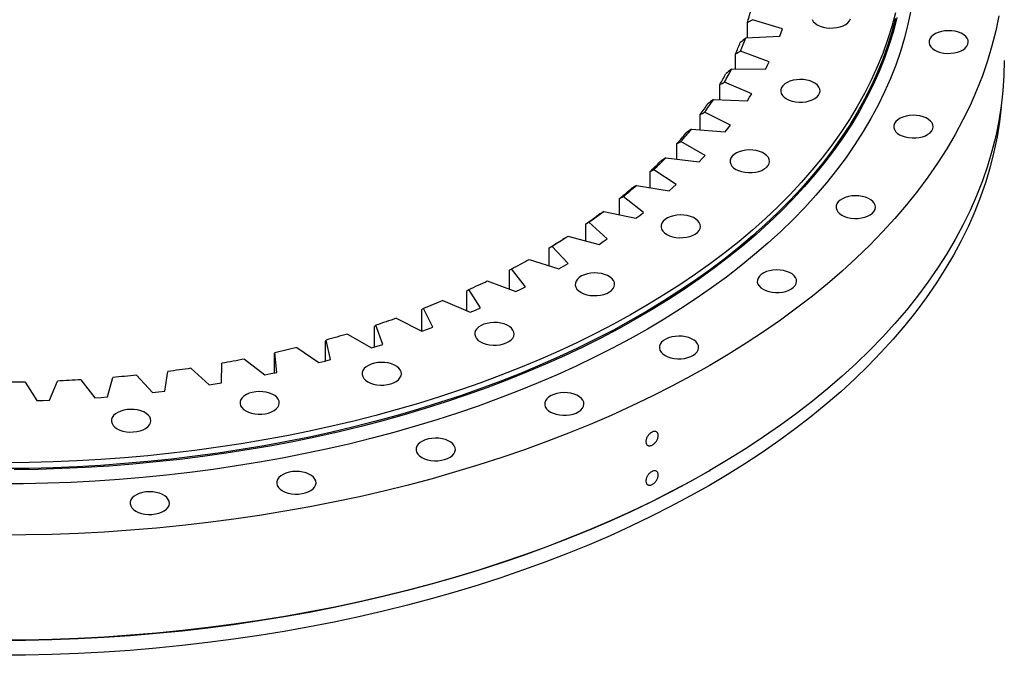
# Model space of a CAD drawing. Header units: millimetres. Extents: x 136 to 6498, y 4766 to 9347.
# Tile 9 of 10: x 4369 to 4920, y 6841 to 7196. Entities that reach past the tile are written whole.
import ezdxf

# ---------------------------------------------------------------- set-up
doc = ezdxf.new("R2010")
doc.units = ezdxf.units.MM
doc.header["$LTSCALE"] = 20

msp = doc.modelspace()

# ---------------------------------------------------------------- linework, layer by layer
at = {"color": 7, "linetype": 'Continuous', "lineweight": 25}
for p, q in [((4776, 7186.07), (4776, 7194.62)), ((4795.58, 7191.03), (4778.78, 7196.21)), ((4775.2, 7186.03), (4794.16, 7187)), ((4794.16, 7187), (4794.9, 7189.01)), ((4794.9, 7189.01), (4795.58, 7191.03)), ((4769.41, 7168.6), (4769.41, 7177.1)), ((4788.17, 7172.71), (4772.07, 7178.58)), ((4786.24, 7168.75), (4787.24, 7170.73)), ((4787.24, 7170.73), (4788.17, 7172.71)), ((4767.2, 7168.59), (4786.24, 7168.75)), ((4760.61, 7151.4), (4760.61, 7159.92)), ((4778.46, 7154.76), (4763.15, 7161.29)), ((4777.28, 7152.81), (4778.46, 7154.76)), ((4757.03, 7151.52), (4776.03, 7150.89)), ((4776.03, 7150.89), (4777.28, 7152.81)), ((4749.67, 7134.55), (4749.67, 7143.15)), ((4766.5, 7137.25), (4752.06, 7144.41)), ((4765.08, 7135.37), (4766.5, 7137.25)), ((4744.72, 7134.93), (4763.6, 7133.5)), ((4763.6, 7133.5), (4765.08, 7135.37)), ((4736.63, 7118.15), (4736.63, 7126.88)), ((4752.37, 7120.3), (4738.87, 7128.05)), ((4750.71, 7118.48), (4752.37, 7120.3)), ((4730.35, 7118.9), (4748.99, 7116.68)), ((4748.99, 7116.68), (4750.71, 7118.48)), ((4721.57, 7102.28), (4721.57, 7111.21)), ((4736.13, 7103.99), (4723.64, 7112.29)), ((4713.99, 7103.52), (4732.3, 7100.52)), ((4734.25, 7102.24), (4736.13, 7103.99)), ((4732.3, 7100.52), (4734.25, 7102.24)), ((4704.58, 7087.01), (4704.58, 7096.21)), ((4717.87, 7088.41), (4706.46, 7097.21)), ((4695.73, 7088.87), (4713.61, 7085.11)), ((4715.77, 7086.74), (4717.87, 7088.41)), ((4685.73, 7072.42), (4685.73, 7081.97)), ((4697.68, 7073.64), (4687.42, 7082.89)), ((4713.61, 7085.11), (4715.77, 7086.74)), ((4675.67, 7075.03), (4693.03, 7070.52)), ((4693.03, 7070.52), (4695.38, 7072.06)), ((4695.38, 7072.06), (4697.68, 7073.64)), ((4665.13, 7058.57), (4665.13, 7068.57)), ((4675.69, 7059.75), (4666.63, 7069.42)), ((4653.91, 7062.07), (4670.65, 7056.84)), ((4673.19, 7058.28), (4675.69, 7059.75)), ((4642.89, 7045.52), (4642.89, 7056.06)), ((4651.99, 7046.84), (4644.18, 7056.86)), ((4670.65, 7056.84), (4673.19, 7058.28)), ((4630.57, 7050.07), (4646.6, 7044.15)), ((4619.12, 7033.31), (4619.12, 7044.53)), ((4626.73, 7034.95), (4620.21, 7045.27)), ((4646.6, 7044.15), (4649.32, 7045.47)), ((4649.32, 7045.47), (4651.99, 7046.84)), ((4605.77, 7039.08), (4621.01, 7032.5)), ((4593.97, 7021.98), (4593.97, 7034.03)), ((4600.03, 7024.16), (4594.83, 7034.73)), ((4621.01, 7032.5), (4623.89, 7033.71)), ((4623.89, 7033.71), (4626.73, 7034.95)), ((4579.65, 7029.16), (4594.02, 7021.95)), ((4567.55, 7013.12), (4567.55, 7024.62)), ((4572.04, 7014.53), (4568.19, 7025.29)), ((4594.02, 7021.95), (4597.05, 7023.04)), ((4597.05, 7023.04), (4600.03, 7024.16)), ((4540.01, 7005.33), (4540.01, 7016.34)), ((4542.91, 7006.1), (4540.42, 7016.99)), ((4552.34, 7020.37), (4565.76, 7012.58)), ((4512.78, 6998.92), (4511.69, 7009.89)), ((4524, 7012.76), (4536.4, 7004.42)), ((4565.76, 7012.58), (4568.92, 7013.53)), ((4568.92, 7013.53), (4572.04, 7014.53)), ((4494.77, 7006.35), (4506.08, 6997.52)), ((4511.5, 6998.64), (4511.5, 7009.25)), ((4536.4, 7004.42), (4539.67, 7005.24)), ((4539.67, 7005.24), (4542.91, 7006.1)), ((4450.22, 6988.45), (4451.9, 6999.4)), ((4464.81, 7001.2), (4474.97, 6991.91)), ((4481.83, 6993.02), (4482.13, 7004.01)), ((4509.45, 6998.2), (4512.78, 6998.92)), ((4372.15, 6993.48), (4378.57, 6983.14)), ((4385.68, 6983.36), (4390.11, 6994.05)), ((4403.33, 6994.75), (4411.05, 6984.7)), ((4418.11, 6985.23), (4421.17, 6996.07)), ((4434.28, 6997.33), (4443.24, 6987.63)), ((4506.08, 6997.52), (4509.45, 6998.2)), ((4443.24, 6987.63), (4446.74, 6988.02)), ((4446.74, 6988.02), (4450.22, 6988.45)), ((4474.97, 6991.91), (4478.41, 6992.45)), ((4478.41, 6992.45), (4481.83, 6993.02)), ((4378.57, 6983.14), (4382.13, 6983.23)), ((4382.13, 6983.23), (4385.68, 6983.36)), ((4411.05, 6984.7), (4414.58, 6984.94)), ((4414.58, 6984.94), (4418.11, 6985.23)), ((4754.44, 6943.68), (4755.15, 6944.09))]:
    msp.add_line(p, q, dxfattribs=at)
at = {"color": 7, "linetype": 'Continuous', "lineweight": 25, "flags": 128}
for points in [[(4867.38, 7201.41), (4865.81, 7193.72), (4863.88, 7186.05), (4861.61, 7178.42), (4858.99, 7170.82), (4856.03, 7163.27), (4852.73, 7155.76), (4849.09, 7148.31), (4845.11, 7140.91), (4840.8, 7133.57), (4836.15, 7126.31), (4831.18, 7119.11), (4825.88, 7112), (4820.27, 7104.96), (4814.33, 7098.02), (4808.09, 7091.16), (4801.53, 7084.41), (4794.67, 7077.75), (4787.51, 7071.2), (4780.06, 7064.76), (4772.31, 7058.43), (4764.29, 7052.23), (4755.98, 7046.14), (4747.4, 7040.19), (4738.55, 7034.37), (4729.45, 7028.68), (4720.08, 7023.13), (4710.47, 7017.73), (4700.62, 7012.47), (4690.53, 7007.36), (4680.22, 7002.41), (4669.68, 6997.61), (4658.93, 6992.98), (4647.98, 6988.51), (4636.82, 6984.21), (4625.47, 6980.07), (4613.94, 6976.11), (4602.24, 6972.33), (4590.36, 6968.72), (4578.33, 6965.3), (4566.14, 6962.05), (4553.82, 6959), (4541.36, 6956.13), (4528.77, 6953.45), (4516.06, 6950.96), (4503.25, 6948.66), (4490.34, 6946.56), (4477.33, 6944.65), (4464.25, 6942.94), (4451.09, 6941.43), (4437.86, 6940.12), (4424.59, 6939.01), (4411.26, 6938.1), (4397.9, 6937.39), (4384.51, 6936.88), (4371.11, 6936.58), (4357.69, 6936.48)], [(4916.61, 7198.34), (4914.88, 7189.91), (4912.77, 7181.5), (4910.28, 7173.13), (4907.41, 7164.8), (4904.16, 7156.52), (4900.54, 7148.28), (4896.55, 7140.11), (4892.19, 7132), (4887.46, 7123.95), (4882.36, 7115.99), (4876.91, 7108.1), (4871.1, 7100.29), (4864.95, 7092.58), (4858.44, 7084.96), (4851.59, 7077.45), (4844.4, 7070.04), (4836.88, 7062.74), (4829.03, 7055.55), (4820.85, 7048.49), (4812.36, 7041.55), (4803.56, 7034.75), (4794.45, 7028.08), (4785.04, 7021.55), (4775.34, 7015.16), (4765.35, 7008.93), (4755.09, 7002.84), (4744.55, 6996.92), (4733.74, 6991.15), (4722.68, 6985.55), (4711.37, 6980.12), (4699.82, 6974.86), (4688.03, 6969.78), (4676.01, 6964.88), (4663.78, 6960.16), (4651.34, 6955.63), (4638.69, 6951.28), (4625.86, 6947.13), (4612.83, 6943.18), (4599.64, 6939.42), (4586.28, 6935.87), (4572.76, 6932.51), (4559.1, 6929.37), (4545.29, 6926.43), (4531.36, 6923.7), (4517.31, 6921.18), (4503.15, 6918.87), (4488.89, 6916.78), (4474.54, 6914.91), (4460.11, 6913.25), (4445.61, 6911.81), (4431.05, 6910.59), (4416.44, 6909.59), (4401.79, 6908.82), (4387.11, 6908.26), (4372.4, 6907.93), (4357.69, 6907.82)], [(4858.84, 7200.06), (4856.82, 7192.44), (4854.45, 7184.85), (4851.74, 7177.3), (4848.68, 7169.79), (4845.28, 7162.34), (4841.54, 7154.93), (4837.46, 7147.59), (4833.05, 7140.31), (4828.31, 7133.1), (4823.24, 7125.97), (4817.84, 7118.91), (4812.12, 7111.94), (4806.09, 7105.06), (4799.75, 7098.28), (4793.09, 7091.59), (4786.13, 7085.01), (4778.88, 7078.53), (4771.33, 7072.17), (4763.49, 7065.93), (4755.37, 7059.8), (4746.98, 7053.81), (4738.31, 7047.94), (4729.37, 7042.21), (4720.18, 7036.61), (4710.73, 7031.16), (4701.04, 7025.85), (4691.11, 7020.69), (4680.95, 7015.69), (4670.56, 7010.84), (4659.95, 7006.16), (4649.14, 7001.63), (4638.12, 6997.27), (4626.9, 6993.08), (4615.5, 6989.07), (4603.91, 6985.23), (4592.16, 6981.56), (4580.24, 6978.08), (4568.17, 6974.78), (4555.95, 6971.67), (4543.59, 6968.74), (4531.1, 6966), (4518.49, 6963.45), (4505.77, 6961.1), (4492.95, 6958.94), (4480.03, 6956.98), (4467.03, 6955.21), (4453.95, 6953.65), (4440.8, 6952.28), (4427.6, 6951.11), (4414.35, 6950.15), (4401.05, 6949.39), (4387.73, 6948.83), (4374.39, 6948.47), (4361.03, 6948.32)], [(4859.6, 7197.47), (4857.64, 7189.87), (4855.33, 7182.29), (4852.68, 7174.76), (4849.69, 7167.27), (4846.35, 7159.83), (4842.68, 7152.44), (4838.68, 7145.11), (4834.34, 7137.84), (4829.67, 7130.64), (4824.68, 7123.52), (4819.36, 7116.47), (4813.72, 7109.51), (4807.77, 7102.63), (4801.51, 7095.85), (4794.94, 7089.16), (4788.07, 7082.58), (4780.9, 7076.1), (4773.44, 7069.73), (4765.69, 7063.48), (4757.66, 7057.35), (4749.35, 7051.34), (4740.78, 7045.46), (4731.93, 7039.72), (4722.83, 7034.11), (4713.48, 7028.63), (4703.88, 7023.31), (4694.04, 7018.13), (4683.97, 7013.1), (4673.68, 7008.23), (4663.16, 7003.51), (4652.44, 6998.95), (4641.51, 6994.56), (4630.38, 6990.34), (4619.07, 6986.29), (4607.57, 6982.41), (4595.9, 6978.7), (4584.07, 6975.18), (4572.08, 6971.83), (4559.95, 6968.67), (4547.67, 6965.7), (4535.26, 6962.91), (4522.73, 6960.31), (4510.09, 6957.9), (4497.34, 6955.68), (4484.49, 6953.66), (4471.56, 6951.83), (4458.55, 6950.2), (4445.46, 6948.77), (4432.32, 6947.54), (4419.13, 6946.51), (4405.89, 6945.67), (4392.62, 6945.04), (4379.32, 6944.61), (4366.01, 6944.39)], [(4858.84, 7196.8), (4856.82, 7189.17), (4854.45, 7181.58), (4851.74, 7174.03), (4848.68, 7166.53), (4845.28, 7159.07), (4841.54, 7151.67), (4837.46, 7144.32), (4833.05, 7137.04), (4828.31, 7129.84), (4823.24, 7122.7), (4817.84, 7115.65), (4812.12, 7108.68), (4806.09, 7101.8), (4799.75, 7095.01), (4793.09, 7088.33), (4786.13, 7081.74), (4778.88, 7075.27), (4771.33, 7068.91), (4763.49, 7062.66), (4755.37, 7056.54), (4746.98, 7050.54), (4738.31, 7044.67), (4729.37, 7038.94), (4720.18, 7033.35), (4710.73, 7027.89), (4701.04, 7022.59), (4691.11, 7017.43), (4680.95, 7012.42), (4670.56, 7007.58), (4659.95, 7002.89), (4649.14, 6998.36), (4638.12, 6994.01), (4626.9, 6989.82), (4615.5, 6985.8), (4603.91, 6981.96), (4592.16, 6978.3), (4580.24, 6974.81), (4568.17, 6971.52), (4555.95, 6968.4), (4543.59, 6965.47), (4531.1, 6962.73), (4518.49, 6960.19), (4505.77, 6957.83), (4492.95, 6955.67), (4480.03, 6953.71), (4467.03, 6951.95), (4453.95, 6950.38), (4440.8, 6949.01), (4427.6, 6947.85), (4414.35, 6946.88), (4401.05, 6946.12), (4387.73, 6945.56), (4374.39, 6945.2), (4361.03, 6945.05)], [(4812.23, 7196.33), (4812.88, 7195.26), (4813.85, 7194.27), (4815.12, 7193.39)], [(4815.12, 7193.39), (4816.63, 7192.66), (4818.34, 7192.1), (4820.21, 7191.73), (4822.15, 7191.55), (4824.13, 7191.57), (4826.06, 7191.8), (4827.89, 7192.23), (4829.56, 7192.83), (4831.01, 7193.6), (4832.21, 7194.51), (4833.1, 7195.52), (4833.67, 7196.61)], [(4880.8, 7179.22), (4882.31, 7178.49), (4884.03, 7177.93), (4885.89, 7177.56), (4887.83, 7177.38), (4889.81, 7177.4), (4891.74, 7177.63), (4893.57, 7178.05), (4895.24, 7178.66), (4896.69, 7179.43), (4897.89, 7180.33), (4898.78, 7181.35), (4899.35, 7182.44), (4899.57, 7183.57), (4899.44, 7184.71), (4898.96, 7185.81), (4898.14, 7186.85), (4897.02, 7187.78), (4895.62, 7188.59), (4894, 7189.24), (4892.21, 7189.71), (4890.3, 7189.98), (4888.33, 7190.06), (4886.37, 7189.93), (4884.48, 7189.61), (4882.72, 7189.09), (4881.15, 7188.4), (4879.82, 7187.56), (4878.77, 7186.6), (4878.04, 7185.54), (4877.64, 7184.42), (4877.6, 7183.29), (4877.91, 7182.16), (4878.56, 7181.09), (4879.53, 7180.1), (4880.8, 7179.22)], [(4919.69, 7173.46), (4919.5, 7164.97), (4918.92, 7156.48), (4917.96, 7148.01), (4916.61, 7139.55), (4914.88, 7131.12), (4912.77, 7122.71), (4910.28, 7114.34), (4907.41, 7106.01), (4904.16, 7097.72), (4900.54, 7089.49), (4896.55, 7081.32), (4892.19, 7073.21), (4887.46, 7065.16), (4882.36, 7057.2), (4876.91, 7049.31), (4871.1, 7041.5), (4864.95, 7033.79), (4858.44, 7026.17), (4851.59, 7018.66), (4844.4, 7011.24), (4836.88, 7003.95), (4829.03, 6996.76), (4820.85, 6989.7), (4812.36, 6982.76), (4803.56, 6975.96), (4794.45, 6969.29), (4785.04, 6962.76), (4775.34, 6956.37), (4765.35, 6950.14), (4755.09, 6944.05), (4744.55, 6938.13), (4733.74, 6932.36), (4722.68, 6926.76), (4711.37, 6921.33), (4699.82, 6916.07), (4688.03, 6910.99), (4676.01, 6906.09), (4663.78, 6901.37), (4651.34, 6896.84), (4638.69, 6892.49), (4625.86, 6888.34), (4612.83, 6884.39), (4599.64, 6880.63), (4586.28, 6877.08), (4572.76, 6873.72), (4559.1, 6870.58), (4545.29, 6867.64), (4531.36, 6864.91), (4517.31, 6862.39), (4503.15, 6860.08), (4488.89, 6857.99), (4474.54, 6856.12), (4460.11, 6854.46), (4445.61, 6853.02), (4431.05, 6851.8), (4416.44, 6850.8), (4401.79, 6850.03), (4387.11, 6849.47), (4372.4, 6849.14), (4357.69, 6849.03)], [(4797.86, 7151.91), (4799.38, 7151.18), (4801.09, 7150.61), (4802.95, 7150.24), (4804.9, 7150.06), (4806.87, 7150.09), (4808.8, 7150.31), (4810.63, 7150.74), (4812.3, 7151.34), (4813.76, 7152.11), (4814.95, 7153.02), (4815.85, 7154.03), (4816.42, 7155.12), (4816.64, 7156.25), (4816.5, 7157.39), (4816.02, 7158.49), (4815.21, 7159.53), (4814.08, 7160.47), (4812.69, 7161.27), (4811.07, 7161.92), (4809.27, 7162.39), (4807.36, 7162.67), (4805.39, 7162.74), (4803.43, 7162.62), (4801.54, 7162.29), (4799.79, 7161.77), (4798.22, 7161.08), (4796.89, 7160.24), (4795.84, 7159.28), (4795.1, 7158.22), (4794.71, 7157.11), (4794.66, 7155.97), (4794.97, 7154.84), (4795.62, 7153.77), (4796.6, 7152.78), (4797.86, 7151.91)], [(4917.98, 7148.14), (4917.92, 7147.53), (4916.96, 7139.07), (4915.62, 7130.63), (4913.89, 7122.21), (4911.79, 7113.82), (4909.3, 7105.46), (4906.43, 7097.15), (4903.19, 7088.88), (4899.58, 7080.66), (4895.59, 7072.5), (4891.23, 7064.4), (4886.51, 7056.37), (4881.43, 7048.42), (4875.99, 7040.55), (4870.19, 7032.76), (4864.04, 7025.06), (4857.55, 7017.45), (4850.71, 7009.95), (4843.53, 7002.55), (4836.02, 6995.26), (4828.19, 6988.09), (4820.03, 6981.05), (4811.55, 6974.12), (4802.76, 6967.33), (4793.67, 6960.67), (4784.28, 6954.15), (4774.6, 6947.78), (4764.63, 6941.55), (4754.38, 6935.48), (4743.86, 6929.56), (4733.07, 6923.81), (4722.03, 6918.22), (4710.74, 6912.8), (4699.21, 6907.55), (4687.44, 6902.47), (4675.45, 6897.58), (4663.23, 6892.87), (4650.81, 6888.35), (4638.19, 6884.01), (4625.38, 6879.87), (4612.38, 6875.92), (4599.21, 6872.17), (4585.87, 6868.62), (4572.38, 6865.27), (4558.74, 6862.13), (4544.96, 6859.2), (4531.05, 6856.47), (4517.02, 6853.96), (4502.89, 6851.66), (4488.66, 6849.57), (4474.33, 6847.7), (4459.93, 6846.05), (4445.45, 6844.61), (4430.92, 6843.39), (4416.33, 6842.4), (4401.71, 6841.62), (4387.05, 6841.07), (4372.38, 6840.73), (4357.69, 6840.62)], [(4861.11, 7131.88), (4862.62, 7131.15), (4864.34, 7130.59), (4866.2, 7130.21), (4868.15, 7130.03), (4870.12, 7130.06), (4872.05, 7130.29), (4873.88, 7130.71), (4875.55, 7131.32), (4877, 7132.08), (4878.2, 7132.99), (4879.09, 7134), (4879.66, 7135.09), (4879.88, 7136.23), (4879.75, 7137.36), (4879.27, 7138.47), (4878.45, 7139.5), (4877.33, 7140.44), (4875.93, 7141.24), (4874.31, 7141.89), (4872.52, 7142.36), (4870.61, 7142.64), (4868.64, 7142.72), (4866.68, 7142.59), (4864.79, 7142.26), (4863.03, 7141.74), (4861.46, 7141.05), (4860.13, 7140.21), (4859.08, 7139.25), (4858.35, 7138.19), (4857.95, 7137.08), (4857.91, 7135.94), (4858.22, 7134.82), (4858.87, 7133.74), (4859.84, 7132.75), (4861.11, 7131.88)], [(4769.58, 7112.49), (4771.09, 7111.76), (4772.81, 7111.2), (4774.67, 7110.82), (4776.62, 7110.64), (4778.59, 7110.67), (4780.52, 7110.9), (4782.35, 7111.32), (4784.02, 7111.93), (4785.48, 7112.69), (4786.67, 7113.6), (4787.57, 7114.61), (4788.13, 7115.7), (4788.35, 7116.84), (4788.22, 7117.97), (4787.74, 7119.07), (4786.92, 7120.11), (4785.8, 7121.05), (4784.41, 7121.85), (4782.78, 7122.5), (4780.99, 7122.97), (4779.08, 7123.25), (4777.11, 7123.33), (4775.15, 7123.2), (4773.26, 7122.87), (4771.5, 7122.35), (4769.93, 7121.66), (4768.6, 7120.82), (4767.56, 7119.86), (4766.82, 7118.8), (4766.43, 7117.69), (4766.38, 7116.55), (4766.69, 7115.43), (4767.34, 7114.35), (4768.31, 7113.36), (4769.58, 7112.49)], [(4828.83, 7086.89), (4830.34, 7086.16), (4832.06, 7085.6), (4833.92, 7085.23), (4835.87, 7085.05), (4837.84, 7085.07), (4839.77, 7085.3), (4841.6, 7085.73), (4843.27, 7086.33), (4844.73, 7087.1), (4845.92, 7088.01), (4846.82, 7089.02), (4847.38, 7090.11), (4847.61, 7091.24), (4847.47, 7092.38), (4846.99, 7093.48), (4846.18, 7094.52), (4845.05, 7095.45), (4843.66, 7096.26), (4842.04, 7096.91), (4840.24, 7097.38), (4838.33, 7097.66), (4836.36, 7097.73), (4834.4, 7097.6), (4832.51, 7097.28), (4830.76, 7096.76), (4829.19, 7096.07), (4827.86, 7095.23), (4826.81, 7094.27), (4826.07, 7093.21), (4825.68, 7092.09), (4825.63, 7090.96), (4825.94, 7089.83), (4826.59, 7088.76), (4827.57, 7087.77), (4828.83, 7086.89)], [(4730.96, 7076.11), (4732.47, 7075.38), (4734.19, 7074.82), (4736.05, 7074.44), (4738, 7074.26), (4739.97, 7074.29), (4741.9, 7074.52), (4743.73, 7074.94), (4745.4, 7075.55), (4746.86, 7076.31), (4748.05, 7077.22), (4748.95, 7078.23), (4749.52, 7079.32), (4749.74, 7080.46), (4749.6, 7081.59), (4749.12, 7082.7), (4748.31, 7083.73), (4747.18, 7084.67), (4745.79, 7085.47), (4744.17, 7086.12), (4742.37, 7086.59), (4740.46, 7086.87), (4738.49, 7086.95), (4736.53, 7086.82), (4734.64, 7086.49), (4732.89, 7085.98), (4731.32, 7085.29), (4729.99, 7084.45), (4728.94, 7083.48), (4728.2, 7082.42), (4727.81, 7081.31), (4727.76, 7080.17), (4728.07, 7079.05), (4728.72, 7077.97), (4729.7, 7076.98), (4730.96, 7076.11)], [(4682.96, 7043.66), (4684.48, 7042.93), (4686.19, 7042.37), (4688.05, 7042), (4690, 7041.82), (4691.97, 7041.84), (4693.9, 7042.07), (4695.73, 7042.5), (4697.4, 7043.1), (4698.86, 7043.87), (4700.05, 7044.78), (4700.95, 7045.79), (4701.52, 7046.88), (4701.74, 7048.01), (4701.6, 7049.15), (4701.12, 7050.25), (4700.31, 7051.29), (4699.18, 7052.22), (4697.79, 7053.03), (4696.17, 7053.68), (4694.37, 7054.15), (4692.46, 7054.43), (4690.49, 7054.5), (4688.53, 7054.38), (4686.64, 7054.05), (4684.89, 7053.53), (4683.32, 7052.84), (4681.99, 7052), (4680.94, 7051.04), (4680.2, 7049.98), (4679.81, 7048.87), (4679.76, 7047.73), (4680.07, 7046.6), (4680.72, 7045.53), (4681.7, 7044.54), (4682.96, 7043.66)], [(4784.76, 7045.38), (4786.27, 7044.65), (4787.99, 7044.09), (4789.85, 7043.71), (4791.8, 7043.53), (4793.77, 7043.56), (4795.7, 7043.79), (4797.53, 7044.21), (4799.2, 7044.82), (4800.66, 7045.58), (4801.85, 7046.49), (4802.75, 7047.5), (4803.32, 7048.59), (4803.54, 7049.73), (4803.4, 7050.86), (4802.92, 7051.97), (4802.11, 7053), (4800.98, 7053.94), (4799.59, 7054.74), (4797.97, 7055.39), (4796.17, 7055.86), (4794.26, 7056.14), (4792.29, 7056.22), (4790.33, 7056.09), (4788.44, 7055.76), (4786.69, 7055.25), (4785.12, 7054.56), (4783.79, 7053.72), (4782.74, 7052.75), (4782, 7051.69), (4781.61, 7050.58), (4781.56, 7049.44), (4781.87, 7048.32), (4782.52, 7047.24), (4783.5, 7046.25), (4784.76, 7045.38)], [(4605.77, 7039.08), (4604.42, 7038.52), (4603.06, 7037.97), (4601.69, 7037.42), (4600.33, 7036.88), (4598.96, 7036.34), (4597.59, 7035.8), (4596.21, 7035.26), (4594.83, 7034.73)], [(4579.65, 7029.16), (4578.23, 7028.67), (4576.8, 7028.17), (4575.38, 7027.68), (4573.94, 7027.2), (4572.51, 7026.72), (4571.07, 7026.24), (4569.63, 7025.76), (4568.19, 7025.29)], [(4626.76, 7015.95), (4628.27, 7015.23), (4629.99, 7014.66), (4631.85, 7014.29), (4633.8, 7014.11), (4635.77, 7014.13), (4637.7, 7014.36), (4639.53, 7014.79), (4641.2, 7015.39), (4642.66, 7016.16), (4643.85, 7017.07), (4644.75, 7018.08), (4645.32, 7019.17), (4645.54, 7020.3), (4645.4, 7021.44), (4644.92, 7022.54), (4644.11, 7023.58), (4642.98, 7024.51), (4641.59, 7025.32), (4639.97, 7025.97), (4638.17, 7026.44), (4636.26, 7026.72), (4634.29, 7026.79), (4632.33, 7026.67), (4630.44, 7026.34), (4628.69, 7025.82), (4627.12, 7025.13), (4625.79, 7024.29), (4624.74, 7023.33), (4624, 7022.27), (4623.61, 7021.16), (4623.56, 7020.02), (4623.87, 7018.89), (4624.52, 7017.82), (4625.5, 7016.83), (4626.76, 7015.95)], [(4552.34, 7020.37), (4550.86, 7019.94), (4549.38, 7019.51), (4547.9, 7019.08), (4546.41, 7018.65), (4544.92, 7018.23), (4543.42, 7017.82), (4541.92, 7017.4), (4540.42, 7016.99)], [(4729.98, 7008.35), (4731.5, 7007.62), (4733.21, 7007.06), (4735.07, 7006.69), (4737.02, 7006.51), (4738.99, 7006.53), (4740.93, 7006.76), (4742.76, 7007.19), (4744.43, 7007.79), (4745.88, 7008.56), (4747.08, 7009.47), (4747.97, 7010.48), (4748.54, 7011.57), (4748.76, 7012.7), (4748.63, 7013.84), (4748.14, 7014.94), (4747.33, 7015.98), (4746.21, 7016.91), (4744.81, 7017.72), (4743.19, 7018.37), (4741.4, 7018.84), (4739.48, 7019.12), (4737.52, 7019.19), (4735.56, 7019.06), (4733.67, 7018.74), (4731.91, 7018.22), (4730.34, 7017.53), (4729.01, 7016.69), (4727.96, 7015.73), (4727.23, 7014.67), (4726.83, 7013.55), (4726.79, 7012.42), (4727.1, 7011.29), (4727.75, 7010.22), (4728.72, 7009.23), (4729.98, 7008.35)], [(4524, 7012.76), (4522.47, 7012.38), (4520.94, 7012.02), (4519.4, 7011.65), (4517.86, 7011.29), (4516.32, 7010.94), (4514.78, 7010.58), (4513.23, 7010.23), (4511.69, 7009.89)], [(4494.77, 7006.35), (4493.2, 7006.05), (4491.62, 7005.75), (4490.04, 7005.45), (4488.46, 7005.16), (4486.88, 7004.86), (4485.3, 7004.58), (4483.71, 7004.29), (4482.13, 7004.01)], [(4563.74, 6993.66), (4565.26, 6992.93), (4566.97, 6992.37), (4568.83, 6991.99), (4570.78, 6991.82), (4572.75, 6991.84), (4574.69, 6992.07), (4576.52, 6992.49), (4578.19, 6993.1), (4579.64, 6993.87), (4580.84, 6994.77), (4581.73, 6995.79), (4582.3, 6996.88), (4582.52, 6998.01), (4582.39, 6999.15), (4581.9, 7000.25), (4581.09, 7001.29), (4579.97, 7002.22), (4578.57, 7003.03), (4576.95, 7003.67), (4575.15, 7004.15), (4573.24, 7004.42), (4571.27, 7004.5), (4569.32, 7004.37), (4567.43, 7004.05), (4565.67, 7003.53), (4564.1, 7002.84), (4562.77, 7002), (4561.72, 7001.03), (4560.99, 6999.98), (4560.59, 6998.86), (4560.55, 6997.72), (4560.86, 6996.6), (4561.51, 6995.53), (4562.48, 6994.54), (4563.74, 6993.66)], [(4464.81, 7001.2), (4463.2, 7000.96), (4461.59, 7000.73), (4459.98, 7000.5), (4458.37, 7000.27), (4456.75, 7000.05), (4455.14, 6999.83), (4453.52, 6999.61), (4451.9, 6999.4)], [(4372.15, 6993.48), (4370.49, 6993.45), (4368.83, 6993.42), (4367.17, 6993.4), (4365.51, 6993.38), (4363.85, 6993.37), (4362.19, 6993.35), (4360.53, 6993.35), (4358.87, 6993.34)], [(4403.33, 6994.75), (4401.68, 6994.65), (4400.03, 6994.55), (4398.38, 6994.46), (4396.73, 6994.37), (4395.07, 6994.28), (4393.42, 6994.2), (4391.76, 6994.12), (4390.11, 6994.05)], [(4434.28, 6997.33), (4432.64, 6997.16), (4431.01, 6996.99), (4429.37, 6996.83), (4427.73, 6996.67), (4426.09, 6996.52), (4424.46, 6996.36), (4422.81, 6996.22), (4421.17, 6996.07)], [(4495.46, 6977.33), (4496.97, 6976.6), (4498.69, 6976.04), (4500.55, 6975.67), (4502.5, 6975.49), (4504.47, 6975.51), (4506.4, 6975.74), (4508.23, 6976.17), (4509.9, 6976.77), (4511.36, 6977.54), (4512.55, 6978.45), (4513.45, 6979.46), (4514.02, 6980.55), (4514.24, 6981.68), (4514.1, 6982.82), (4513.62, 6983.92), (4512.81, 6984.96), (4511.68, 6985.89), (4510.29, 6986.7), (4508.67, 6987.35), (4506.87, 6987.82), (4504.96, 6988.1), (4502.99, 6988.17), (4501.03, 6988.05), (4499.14, 6987.72), (4497.39, 6987.2), (4495.82, 6986.51), (4494.49, 6985.67), (4493.44, 6984.71), (4492.7, 6983.65), (4492.31, 6982.54), (4492.26, 6981.4), (4492.57, 6980.27), (4493.22, 6979.2), (4494.2, 6978.21), (4495.46, 6977.33)], [(4665.85, 6976.73), (4667.36, 6976), (4669.08, 6975.44), (4670.94, 6975.06), (4672.89, 6974.89), (4674.86, 6974.91), (4676.79, 6975.14), (4678.62, 6975.56), (4680.29, 6976.17), (4681.75, 6976.94), (4682.94, 6977.84), (4683.84, 6978.86), (4684.4, 6979.95), (4684.62, 6981.08), (4684.49, 6982.22), (4684.01, 6983.32), (4683.19, 6984.36), (4682.07, 6985.29), (4680.68, 6986.1), (4679.06, 6986.74), (4677.26, 6987.22), (4675.35, 6987.49), (4673.38, 6987.57), (4671.42, 6987.44), (4669.53, 6987.12), (4667.77, 6986.6), (4666.21, 6985.91), (4664.87, 6985.07), (4663.83, 6984.1), (4663.09, 6983.05), (4662.7, 6981.93), (4662.65, 6980.79), (4662.96, 6979.67), (4663.61, 6978.6), (4664.58, 6977.61), (4665.85, 6976.73)], [(4423.59, 6967.37), (4425.11, 6966.64), (4426.82, 6966.08), (4428.69, 6965.71), (4430.63, 6965.53), (4432.6, 6965.55), (4434.54, 6965.78), (4436.37, 6966.21), (4438.04, 6966.81), (4439.49, 6967.58), (4440.69, 6968.49), (4441.58, 6969.5), (4442.15, 6970.59), (4442.37, 6971.72), (4442.24, 6972.86), (4441.76, 6973.96), (4440.94, 6975), (4439.82, 6975.93), (4438.42, 6976.74), (4436.8, 6977.39), (4435.01, 6977.86), (4433.09, 6978.14), (4431.13, 6978.21), (4429.17, 6978.08), (4427.28, 6977.76), (4425.52, 6977.24), (4423.95, 6976.55), (4422.62, 6975.71), (4421.57, 6974.75), (4420.84, 6973.69), (4420.44, 6972.57), (4420.4, 6971.44), (4420.71, 6970.31), (4421.36, 6969.24), (4422.33, 6968.25), (4423.59, 6967.37)], [(4593.93, 6951.29), (4595.45, 6950.56), (4597.16, 6950), (4599.02, 6949.62), (4600.97, 6949.45), (4602.94, 6949.47), (4604.88, 6949.7), (4606.71, 6950.12), (4608.38, 6950.73), (4609.83, 6951.5), (4611.03, 6952.4), (4611.92, 6953.42), (4612.49, 6954.51), (4612.71, 6955.64), (4612.58, 6956.77), (4612.09, 6957.88), (4611.28, 6958.91), (4610.16, 6959.85), (4608.76, 6960.66), (4607.14, 6961.3), (4605.35, 6961.77), (4603.43, 6962.05), (4601.47, 6962.13), (4599.51, 6962), (4597.62, 6961.67), (4595.86, 6961.16), (4594.29, 6960.47), (4592.96, 6959.63), (4591.91, 6958.66), (4591.18, 6957.61), (4590.78, 6956.49), (4590.74, 6955.35), (4591.05, 6954.23), (4591.7, 6953.15), (4592.67, 6952.16), (4593.93, 6951.29)], [(4754.44, 6943.68), (4754.38, 6943.64), (4743.86, 6937.73), (4733.07, 6931.97), (4722.03, 6926.38), (4710.74, 6920.96), (4699.21, 6915.71), (4687.44, 6910.64), (4675.45, 6905.75), (4663.23, 6901.04), (4650.81, 6896.51), (4638.19, 6892.18), (4625.38, 6888.03), (4612.38, 6884.09), (4599.21, 6880.34), (4585.87, 6876.79), (4572.38, 6873.44), (4558.74, 6870.3), (4544.96, 6867.36), (4531.05, 6864.64), (4517.02, 6862.12), (4502.89, 6859.82), (4488.66, 6857.74), (4474.33, 6855.86), (4459.93, 6854.21), (4445.45, 6852.77), (4430.92, 6851.56), (4416.33, 6850.56), (4401.71, 6849.79), (4387.05, 6849.23), (4372.38, 6848.9), (4357.69, 6848.79)], [(4516.01, 6932.66), (4517.52, 6931.93), (4519.24, 6931.37), (4521.1, 6930.99), (4523.05, 6930.81), (4525.02, 6930.84), (4526.95, 6931.07), (4528.78, 6931.49), (4530.45, 6932.1), (4531.91, 6932.86), (4533.1, 6933.77), (4534, 6934.78), (4534.57, 6935.87), (4534.79, 6937.01), (4534.65, 6938.14), (4534.17, 6939.25), (4533.36, 6940.28), (4532.23, 6941.22), (4530.84, 6942.02), (4529.22, 6942.67), (4527.42, 6943.14), (4525.51, 6943.42), (4523.54, 6943.5), (4521.58, 6943.37), (4519.69, 6943.04), (4517.94, 6942.52), (4516.37, 6941.84), (4515.04, 6940.99), (4513.99, 6940.03), (4513.25, 6938.97), (4512.86, 6937.86), (4512.81, 6936.72), (4513.12, 6935.6), (4513.77, 6934.52), (4514.75, 6933.53), (4516.01, 6932.66)], [(4434, 6921.29), (4435.51, 6920.56), (4437.23, 6920), (4439.09, 6919.62), (4441.04, 6919.45), (4443.01, 6919.47), (4444.94, 6919.7), (4446.77, 6920.12), (4448.44, 6920.73), (4449.9, 6921.5), (4451.09, 6922.4), (4451.99, 6923.42), (4452.55, 6924.51), (4452.77, 6925.64), (4452.64, 6926.77), (4452.16, 6927.88), (4451.34, 6928.92), (4450.22, 6929.85), (4448.83, 6930.66), (4447.2, 6931.3), (4445.41, 6931.78), (4443.5, 6932.05), (4441.53, 6932.13), (4439.57, 6932), (4437.68, 6931.68), (4435.92, 6931.16), (4434.35, 6930.47), (4433.02, 6929.63), (4431.97, 6928.66), (4431.24, 6927.61), (4430.84, 6926.49), (4430.8, 6925.35), (4431.11, 6924.23), (4431.76, 6923.16), (4432.73, 6922.17), (4434, 6921.29)]]:
    msp.add_lwpolyline(points, dxfattribs=at)
at = {"color": 7, "linetype": 'Continuous', "lineweight": 25}
for centre, radius, start, end in [((4629.74, 7240.12), 153.18, 342.7199, 345.2163), ((4619.68, 7246.85), 166.98, 335.8692, 338.6419), ((4617.85, 7244.35), 165.8, 336.0715, 338.4396), ((4602.3, 7251.96), 183.12, 329.8243, 332.0406), ((4604.03, 7254.51), 184.42, 329.635, 332.23), ((4583.65, 7263.69), 205.16, 324.0172, 326.0717), ((4585.24, 7266.32), 206.61, 323.8416, 326.2473), ((4562.57, 7280.04), 231.85, 318.6564, 320.5501), ((4564.01, 7282.78), 233.49, 318.4945, 320.7119), ((4539.79, 7301.27), 263, 313.725, 315.466), ((4541.07, 7304.17), 264.86, 313.5762, 315.6148), ((4517.2, 7330.47), 300.38, 309.0548, 310.9293), ((4516.09, 7327.39), 298.28, 309.1916, 310.7926), ((4492.26, 7358.1), 337.16, 305.0175, 306.4928), ((4493.2, 7361.39), 339.53, 304.8914, 306.6189), ((4469.03, 7392.85), 378.96, 301.1614, 302.5261), ((4469.82, 7396.38), 381.63, 301.0448, 302.6427), ((4447.73, 7434.65), 425.82, 297.4744, 298.9598), ((4427.53, 7475.16), 471.09, 294.1423, 295.531)]:
    msp.add_arc(centre, radius, start, end, dxfattribs=at)
for points in [[(4776, 7194.62), (4776.93, 7195.15), (4777.86, 7195.68), (4778.78, 7196.21)], [(4775.2, 7186.03), (4774.15, 7185.16), (4773.1, 7184.29), (4772.06, 7183.42)], [(4769.41, 7177.1), (4770.3, 7177.6), (4771.18, 7178.09), (4772.07, 7178.58)], [(4767.2, 7168.59), (4766.15, 7167.76), (4765.1, 7166.93), (4764.05, 7166.11)], [(4760.61, 7159.92), (4761.46, 7160.37), (4762.3, 7160.83), (4763.15, 7161.29)], [(4757.03, 7151.52), (4755.98, 7150.74), (4754.93, 7149.96), (4753.88, 7149.18)], [(4749.67, 7143.15), (4750.47, 7143.57), (4751.26, 7143.99), (4752.06, 7144.41)], [(4744.72, 7134.93), (4743.68, 7134.19), (4742.64, 7133.45), (4741.6, 7132.72)], [(4736.63, 7126.88), (4737.38, 7127.27), (4738.12, 7127.66), (4738.87, 7128.05)], [(4730.35, 7118.9), (4729.32, 7118.21), (4728.29, 7117.51), (4727.27, 7116.82)], [(4721.57, 7111.21), (4722.26, 7111.57), (4722.95, 7111.93), (4723.64, 7112.29)], [(4713.99, 7103.52), (4712.98, 7102.87), (4711.97, 7102.22), (4710.96, 7101.57)], [(4704.58, 7096.21), (4705.21, 7096.54), (4705.83, 7096.88), (4706.46, 7097.21)], [(4695.73, 7088.87), (4694.75, 7088.26), (4693.76, 7087.66), (4692.77, 7087.05)], [(4685.73, 7081.97), (4686.29, 7082.28), (4686.86, 7082.59), (4687.42, 7082.89)], [(4675.67, 7075.03), (4674.71, 7074.47), (4673.75, 7073.9), (4672.79, 7073.33)], [(4665.13, 7068.57), (4665.63, 7068.85), (4666.13, 7069.13), (4666.63, 7069.42)], [(4642.89, 7056.06), (4643.32, 7056.33), (4643.75, 7056.59), (4644.18, 7056.86)], [(4619.12, 7044.53), (4619.48, 7044.78), (4619.85, 7045.03), (4620.21, 7045.27)], [(4593.97, 7034.03), (4594.26, 7034.26), (4594.54, 7034.5), (4594.83, 7034.73)], [(4567.55, 7024.62), (4567.76, 7024.84), (4567.98, 7025.06), (4568.19, 7025.29)], [(4540.01, 7016.34), (4540.15, 7016.56), (4540.29, 7016.78), (4540.42, 7016.99)], [(4511.5, 7009.25), (4511.56, 7009.46), (4511.63, 7009.68), (4511.69, 7009.89)]]:
    msp.add_open_spline(points, degree=3, dxfattribs=at)
for points in [[(4726.09, 6963.57), (4726.09, 6963.32), (4726.07, 6963.07), (4725.98, 6962.56), (4725.92, 6962.29), (4725.75, 6961.76), (4725.64, 6961.5), (4725.4, 6960.98), (4725.25, 6960.72), (4724.94, 6960.22), (4724.77, 6959.98), (4724.39, 6959.53), (4724.2, 6959.32), (4723.79, 6958.93), (4723.57, 6958.75), (4723.13, 6958.44), (4722.91, 6958.31), (4722.46, 6958.09), (4722.23, 6958), (4721.79, 6957.88), (4721.58, 6957.84), (4721.17, 6957.82), (4720.96, 6957.84), (4720.59, 6957.92), (4720.42, 6957.99), (4720.1, 6958.18), (4719.95, 6958.29), (4719.71, 6958.57), (4719.6, 6958.73), (4719.42, 6959.09), (4719.36, 6959.29), (4719.27, 6959.72), (4719.25, 6959.95), (4719.25, 6960.43), (4719.27, 6960.68), (4719.36, 6961.2), (4719.42, 6961.46), (4719.6, 6961.99), (4719.7, 6962.25), (4719.95, 6962.78), (4720.1, 6963.03), (4720.41, 6963.52), (4720.59, 6963.76), (4720.96, 6964.21), (4721.16, 6964.42), (4721.57, 6964.81), (4721.79, 6964.99), (4722.23, 6965.3), (4722.45, 6965.43), (4722.9, 6965.66), (4723.13, 6965.74), (4723.56, 6965.86), (4723.78, 6965.9), (4724.19, 6965.92), (4724.39, 6965.91), (4724.76, 6965.83), (4724.94, 6965.76), (4725.25, 6965.58), (4725.39, 6965.46), (4725.64, 6965.19), (4725.75, 6965.02), (4725.92, 6964.67), (4725.98, 6964.47), (4726.07, 6964.04), (4726.09, 6963.81), (4726.09, 6963.57)], [(4726.09, 6941.52), (4726.09, 6941.28), (4726.07, 6941.03), (4725.98, 6940.51), (4725.92, 6940.25), (4725.75, 6939.72), (4725.64, 6939.45), (4725.4, 6938.93), (4725.25, 6938.67), (4724.94, 6938.17), (4724.77, 6937.94), (4724.39, 6937.48), (4724.2, 6937.27), (4723.79, 6936.88), (4723.57, 6936.71), (4723.13, 6936.39), (4722.91, 6936.26), (4722.46, 6936.04), (4722.23, 6935.95), (4721.79, 6935.83), (4721.58, 6935.79), (4721.17, 6935.78), (4720.96, 6935.79), (4720.59, 6935.88), (4720.42, 6935.94), (4720.1, 6936.13), (4719.95, 6936.25), (4719.71, 6936.52), (4719.6, 6936.68), (4719.42, 6937.05), (4719.36, 6937.24), (4719.27, 6937.67), (4719.25, 6937.9), (4719.25, 6938.38), (4719.27, 6938.63), (4719.36, 6939.15), (4719.42, 6939.41), (4719.6, 6939.94), (4719.7, 6940.2), (4719.95, 6940.73), (4720.1, 6940.98), (4720.41, 6941.48), (4720.59, 6941.72), (4720.96, 6942.17), (4721.16, 6942.38), (4721.57, 6942.77), (4721.79, 6942.94), (4722.23, 6943.25), (4722.45, 6943.39), (4722.9, 6943.61), (4723.13, 6943.69), (4723.56, 6943.82), (4723.78, 6943.86), (4724.19, 6943.88), (4724.39, 6943.86), (4724.76, 6943.78), (4724.94, 6943.71), (4725.25, 6943.53), (4725.39, 6943.42), (4725.64, 6943.14), (4725.75, 6942.98), (4725.92, 6942.62), (4725.98, 6942.42), (4726.07, 6941.99), (4726.09, 6941.76), (4726.09, 6941.52)]]:
    msp.add_open_spline(points, degree=3, knots=[0, 0, 0, 0, 0.03125, 0.03125, 0.0625, 0.0625, 0.09375, 0.09375, 0.125, 0.125, 0.15625, 0.15625, 0.1875, 0.1875, 0.21875, 0.21875, 0.25, 0.25, 0.28125, 0.28125, 0.3125, 0.3125, 0.34375, 0.34375, 0.375, 0.375, 0.40625, 0.40625, 0.4375, 0.4375, 0.46875, 0.46875, 0.5, 0.5, 0.53125, 0.53125, 0.5625, 0.5625, 0.59375, 0.59375, 0.625, 0.625, 0.65625, 0.65625, 0.6875, 0.6875, 0.71875, 0.71875, 0.75, 0.75, 0.78125, 0.78125, 0.8125, 0.8125, 0.84375, 0.84375, 0.875, 0.875, 0.90625, 0.90625, 0.9375, 0.9375, 0.96875, 0.96875, 1, 1, 1, 1], dxfattribs=at)

doc.saveas('drawing.dxf')
